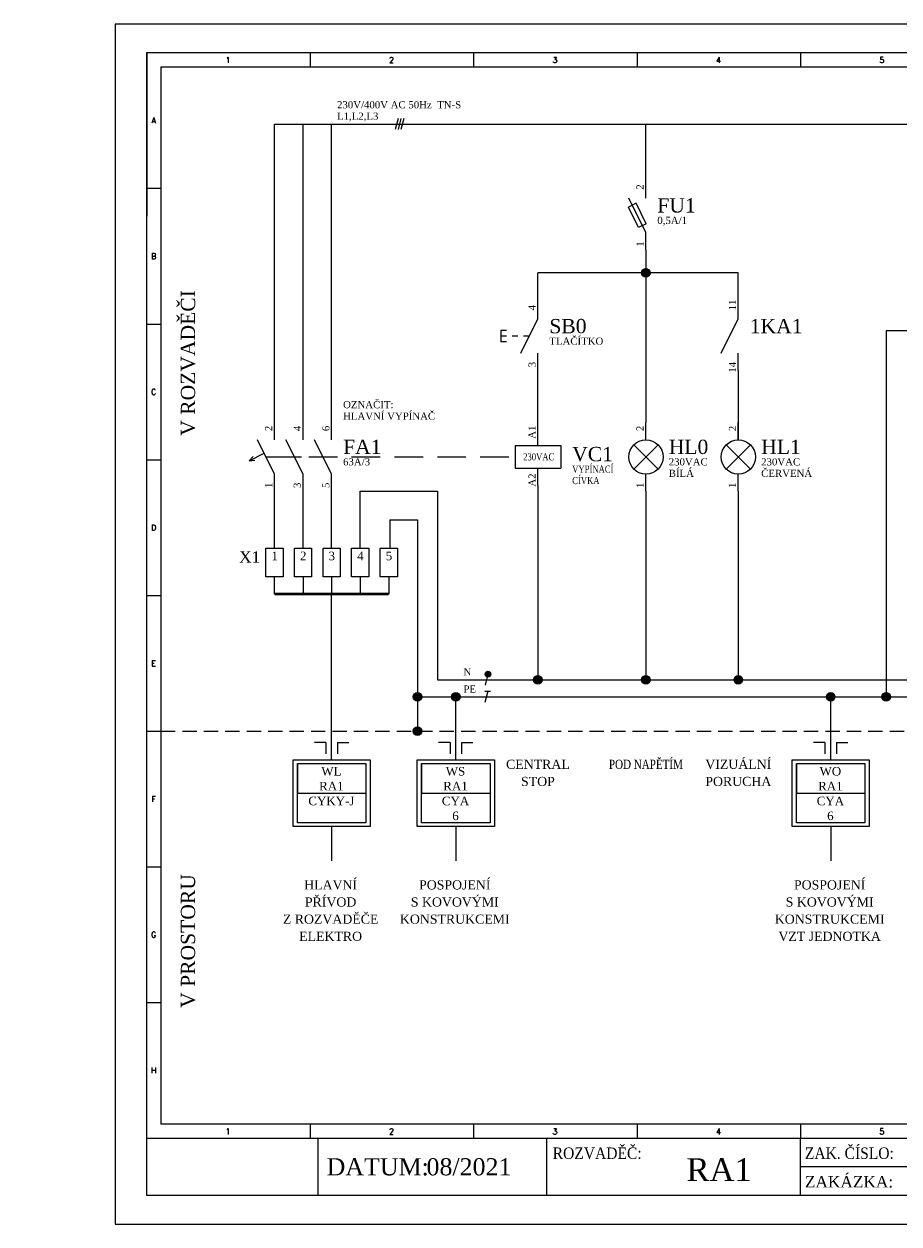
# Model space of a CAD drawing. Extents: x -1940 to 6437, y -1186 to -1165.
# Tile 4 of 10: x -1873 to -1858, y -1186 to -1165. Entities that reach past the tile are written whole.
import ezdxf
from ezdxf.enums import TextEntityAlignment as Align

# ---------------------------------------------------------------- set-up
doc = ezdxf.new("R2010")
doc.units = 0
doc.header["$MEASUREMENT"] = 0
for name, pattern in [('DYN_DIM', [0.031271, 0.008935, -0.022336]), ('ČÁRKOVANÁ', [0.75, 0.5, -0.25]), ('ČÁRKOVANÁ2', [0.375, 0.25, -0.125])]:
    doc.linetypes.add(name, pattern=pattern)
for name, color, linetype in [('Kabeláž (vodiče)', 7, 'CONTINUOUS'), ('Výkres', 4, 'CONTINUOUS'), ('Výzbroj', 1, 'CONTINUOUS')]:
    doc.layers.add(name, color=color, linetype=linetype)
doc.layers.add('Výkres netisk', color=7, linetype='CONTINUOUS', plot=False)
doc.styles.add('Romans', font='romans.shx')
doc.styles.get("Standard").update_dxf_attribs({"font": 'times.ttf'})

msp = doc.modelspace()

# ---------------------------------------------------------------- hatches: boundary and pattern name
at = {"layer": 'Kabeláž (vodiče)'}
for points in [[(-1862.359, -1169.008, 1), (-1862.509, -1169.008, 1)], [(-1865.147, -1176.033, 2.027799), (-1865.21, -1176.082, 0.493145)], [(-1864.248, -1176.13, 1), (-1864.398, -1176.13, 1)], [(-1862.359, -1176.13, 1), (-1862.509, -1176.13, 1)], [(-1860.742, -1176.13, 1), (-1860.892, -1176.13, 1)], [(-1866.357, -1176.43, 1), (-1866.507, -1176.43, 1)], [(-1865.685, -1176.43, 1), (-1865.835, -1176.43, 1)], [(-1859.126, -1176.43, 1), (-1859.276, -1176.43, 1)], [(-1858.157, -1176.43, 1), (-1858.307, -1176.43, 1)], [(-1866.357, -1177.03, 1), (-1866.507, -1177.03, 1)]]:
    msp.add_hatch(color=256, dxfattribs=at).paths.add_polyline_path(points)

# ---------------------------------------------------------------- linework, layer by layer
for p, q in [((-1866.769, -1166.308, 111.309), (-1866.821, -1166.502, 111.309)), ((-1866.719, -1166.308, 111.309), (-1866.771, -1166.502, 111.309)), ((-1866.669, -1166.308, 111.309), (-1866.721, -1166.502, 111.309)), ((-1868.932, -1166.405, 111.309), (-1843.418, -1166.405, 111.309)), ((-1868.932, -1171.63, 98.418), (-1868.932, -1166.405, 111.309)), ((-1868.432, -1171.63, 98.418), (-1868.432, -1166.405, 111.309)), ((-1867.932, -1171.63, 98.418), (-1867.932, -1166.405, 111.309)), ((-1862.434, -1167.405, 111.309), (-1862.434, -1166.405, 111.309)), ((-1862.434, -1168.605, 111.309), (-1862.434, -1169.008, 104.863)), ((-1864.323, -1169.517, 98.418), (-1864.323, -1169.008, 104.863)), ((-1860.817, -1169.008, 104.863), (-1864.323, -1169.008, 104.863)), ((-1862.434, -1169.008, 104.863), (-1862.434, -1171.631, 111.309)), ((-1860.817, -1169.517, 98.418), (-1860.817, -1169.008, 104.863)), ((-1855.579, -1170.024, 111.309), (-1858.232, -1170.024, 111.309)), ((-1858.232, -1170.024, 111.309), (-1858.232, -1176.43, 111.309)), ((-1864.323, -1171.73, 98.418), (-1864.323, -1170.717, 98.418)), ((-1860.817, -1170.717, 98.418), (-1860.817, -1171.931, 111.309)), ((-1868.932, -1173.83, 111.309), (-1868.932, -1172.83, 98.418)), ((-1868.432, -1173.83, 111.309), (-1868.432, -1172.83, 98.418)), ((-1867.932, -1173.83, 111.309), (-1867.932, -1172.83, 98.418)), ((-1867.432, -1173.83, 111.309), (-1867.432, -1172.83, 111.309)), ((-1867.432, -1172.83, 111.309), (-1866.082, -1172.83, 111.309)), ((-1866.082, -1172.83, 111.309), (-1866.082, -1176.13, 111.309)), ((-1864.323, -1172.73, 98.418), (-1864.323, -1176.13, 111.309)), ((-1862.434, -1172.831, 111.309), (-1862.434, -1176.13, 111.309)), ((-1860.817, -1172.831, 111.309), (-1860.817, -1176.13, 111.309)), ((-1866.915, -1173.33, 111.309), (-1866.915, -1173.83, 111.309)), ((-1866.432, -1173.33, 111.309), (-1866.432, -1176.43, 111.309)), ((-1868.932, -1174.63, 111.309), (-1868.932, -1174.33, 111.309)), ((-1868.432, -1174.33, 111.309), (-1868.432, -1174.63, 111.309)), ((-1867.932, -1174.33, 111.309), (-1867.932, -1174.63, 111.309)), ((-1867.432, -1174.33, 111.309), (-1867.432, -1174.63, 111.309)), ((-1866.932, -1174.33, 111.309), (-1866.932, -1174.63, 111.309)), ((-1867.932, -1177.53, 111.309), (-1867.932, -1174.63, 111.309)), ((-1866.082, -1176.13, 111.309), (-1843.418, -1176.13, 111.309)), ((-1865.197, -1176.033, 111.309), (-1865.249, -1176.226, 111.309)), ((-1865.202, -1176.333, 111.309), (-1865.253, -1176.526, 111.309)), ((-1865.252, -1176.333, 111.309), (-1865.152, -1176.333, 111.309)), ((-1866.432, -1176.43, 111.309), (-1843.418, -1176.43, 111.309)), ((-1865.76, -1177.53, 111.309), (-1865.76, -1176.43, 111.309)), ((-1859.201, -1177.53, 111.309), (-1859.201, -1176.43, 111.309)), ((-1868.032, -1177.229, 111.309), (-1868.232, -1177.229, 111.309)), ((-1868.032, -1177.229, 111.309), (-1868.032, -1177.429, 111.309)), ((-1867.832, -1177.229, 111.309), (-1867.832, -1177.429, 111.309)), ((-1867.832, -1177.229, 111.309), (-1867.632, -1177.229, 111.309)), ((-1865.86, -1177.229, 111.309), (-1866.06, -1177.229, 111.309)), ((-1865.86, -1177.229, 111.309), (-1865.86, -1177.429, 111.309)), ((-1865.66, -1177.229, 111.309), (-1865.66, -1177.429, 111.309)), ((-1865.66, -1177.229, 111.309), (-1865.46, -1177.229, 111.309)), ((-1859.301, -1177.229, 111.309), (-1859.501, -1177.229, 111.309)), ((-1859.301, -1177.229, 111.309), (-1859.301, -1177.429, 111.309)), ((-1859.101, -1177.229, 111.309), (-1859.101, -1177.429, 111.309)), ((-1859.101, -1177.229, 111.309), (-1858.901, -1177.229, 111.309)), ((-1868.532, -1177.595, 111.309), (-1868.532, -1178.115, 111.309)), ((-1866.36, -1177.595, 111.309), (-1866.36, -1178.115, 111.309)), ((-1859.801, -1177.595, 111.309), (-1859.801, -1178.115, 111.309)), ((-1868.532, -1178.115, 111.309), (-1867.332, -1178.115, 111.309)), ((-1866.36, -1178.115, 111.309), (-1865.16, -1178.115, 111.309)), ((-1859.801, -1178.115, 111.309), (-1858.601, -1178.115, 111.309)), ((-1867.932, -1178.7, 111.309), (-1867.932, -1179.3, 111.309)), ((-1865.76, -1178.7, 111.309), (-1865.76, -1179.3, 111.309)), ((-1859.201, -1178.7, 111.309), (-1859.201, -1179.3, 111.309))]:
    msp.add_line(p, q, dxfattribs=at)
at = {"layer": 'Kabeláž (vodiče)', "elevation": 111.309}
for points in [[(-1866.915, -1173.33), (-1866.432, -1173.33)], [(-1866.432, -1176.43), (-1866.432, -1177.03)]]:
    msp.add_lwpolyline(points, dxfattribs=at)
msp.add_lwpolyline([(-1866.932, -1174.63, 0.05, 0.05, 0), (-1868.932, -1174.63, 0, 0, 0)], format="xyseb", dxfattribs=at)
for points in [[(-1867.257, -1178.7), (-1868.607, -1178.7), (-1868.607, -1177.53), (-1867.257, -1177.53)], [(-1867.332, -1178.635), (-1868.532, -1178.635), (-1868.532, -1177.595), (-1867.332, -1177.595)], [(-1865.085, -1178.7), (-1866.435, -1178.7), (-1866.435, -1177.53), (-1865.085, -1177.53)], [(-1865.16, -1178.635), (-1866.36, -1178.635), (-1866.36, -1177.595), (-1865.16, -1177.595)], [(-1858.526, -1178.7), (-1859.876, -1178.7), (-1859.876, -1177.53), (-1858.526, -1177.53)], [(-1858.601, -1178.635), (-1859.801, -1178.635), (-1859.801, -1177.595), (-1858.601, -1177.595)]]:
    msp.add_lwpolyline(points, close=True, dxfattribs=at)
at = {"layer": 'Kabeláž (vodiče)'}
for centre, radius in [((-1862.434, -1169.008, 104.863), 0.075), ((-1865.197, -1176.033, 111.309), 0.05), ((-1864.323, -1176.13, 111.309), 0.075), ((-1862.434, -1176.13, 111.309), 0.075), ((-1860.817, -1176.13, 111.309), 0.075), ((-1866.432, -1176.43, 111.309), 0.075), ((-1865.76, -1176.43, 111.309), 0.075), ((-1859.201, -1176.43, 111.309), 0.075), ((-1858.232, -1176.43, 111.309), 0.075), ((-1866.432, -1177.03, 111.309), 0.075)]:
    msp.add_circle(centre, radius, dxfattribs=at)
at = {"layer": 'Výkres'}
for p, q in [((-1871.168, -1165.155, 111.309), (-1868.308, -1165.155, 111.309)), ((-1871.168, -1165.155, 111.309), (-1871.168, -1167.53, 111.309)), ((-1871.168, -1165.155, 111.309), (-1871.168, -1168.015, 111.309)), ((-1871.168, -1165.155, 111.309), (-1871.168, -1165.655, 111.309)), ((-1871.168, -1165.155, 111.309), (-1870.668, -1165.155, 111.309)), ((-1868.308, -1165.155, 111.309), (-1865.448, -1165.155, 111.309)), ((-1868.308, -1165.155, 111.309), (-1868.308, -1165.405, 111.309)), ((-1865.448, -1165.155, 111.309), (-1865.448, -1165.405, 111.309)), ((-1862.588, -1165.155, 111.309), (-1862.588, -1165.405, 111.309)), ((-1859.728, -1165.155, 111.309), (-1859.728, -1165.405, 111.309)), ((-1870.918, -1165.405, 111.309), (-1842.818, -1165.405, 111.309)), ((-1870.918, -1165.405, 111.309), (-1870.918, -1183.905, 111.309)), ((-1871.168, -1167.53, 111.309), (-1870.918, -1167.53, 111.309)), ((-1871.168, -1169.905, 111.309), (-1870.918, -1169.905, 111.309)), ((-1871.168, -1172.28, 111.309), (-1870.918, -1172.28, 111.309)), ((-1871.168, -1174.655, 111.309), (-1870.918, -1174.655, 111.309)), ((-1871.168, -1177.03, 111.309), (-1870.918, -1177.03, 111.309)), ((-1871.168, -1179.405, 111.309), (-1870.918, -1179.405, 111.309)), ((-1871.168, -1184.155, 111.309), (-1871.168, -1180.355, 111.309)), ((-1871.168, -1184.155, 111.309), (-1871.168, -1180.355, 111.309)), ((-1871.168, -1181.78, 111.309), (-1870.918, -1181.78, 111.309)), ((-1842.818, -1183.905, 111.309), (-1870.918, -1183.905, 111.309)), ((-1868.308, -1183.905, 111.309), (-1868.308, -1184.155, 111.309)), ((-1865.448, -1183.905, 111.309), (-1865.448, -1184.155, 111.309)), ((-1862.588, -1183.905, 111.309), (-1862.588, -1184.155, 111.309)), ((-1859.728, -1183.905, 111.309), (-1859.728, -1184.155, 111.309)), ((-1871.168, -1184.155, 111.309), (-1842.568, -1184.155, 111.309)), ((-1871.168, -1184.155, 111.309), (-1867.593, -1184.155, 111.309)), ((-1868.168, -1185.155, 111.309), (-1868.168, -1184.155, 111.309)), ((-1864.168, -1185.155, 111.309), (-1864.168, -1184.155, 111.309)), ((-1859.728, -1185.155, 111.309), (-1859.728, -1184.155, 111.309)), ((-1847.568, -1184.655, 111.309), (-1859.728, -1184.655, 111.309))]:
    msp.add_line(p, q, dxfattribs=at)
at = {"layer": 'Výkres', "color": 6, "linetype": 'ČÁRKOVANÁ2'}
msp.add_line((-1870.918, -1177.03, 111.309), (-1842.818, -1177.03, 111.309), dxfattribs=at)
at = {"layer": 'Výkres', "elevation": 111.309}
msp.add_lwpolyline([(-1842.568, -1185.155), (-1871.168, -1185.155), (-1871.168, -1165.155), (-1842.568, -1165.155), (-1842.568, -1185.155)], close=True, dxfattribs=at)
at = {"layer": 'Výkres netisk', "color": 7, "elevation": 111.309}
msp.add_lwpolyline([(-1871.718, -1185.655), (-1842.018, -1185.655), (-1842.018, -1164.655), (-1871.718, -1164.655)], close=True, dxfattribs=at)
at = {"layer": 'Výzbroj'}
for p, q in [((-1862.434, -1167.705, 111.309), (-1862.434, -1167.405, 111.309)), ((-1862.607, -1167.792, 111.309), (-1862.741, -1167.86, 111.309)), ((-1862.434, -1168.305, 111.309), (-1862.734, -1167.705, 111.309)), ((-1862.428, -1168.15, 111.309), (-1862.607, -1167.792, 111.309)), ((-1862.562, -1168.217, 111.309), (-1862.741, -1167.86, 111.309)), ((-1862.428, -1168.15, 111.309), (-1862.562, -1168.217, 111.309)), ((-1862.434, -1168.605, 111.309), (-1862.434, -1168.305, 111.309)), ((-1864.323, -1169.817, 98.418), (-1864.323, -1169.517, 98.418)), ((-1860.817, -1169.817, 98.418), (-1860.817, -1169.517, 98.418)), ((-1864.623, -1170.417, 98.418), (-1864.323, -1169.817, 98.418)), ((-1861.117, -1170.417, 98.418), (-1860.817, -1169.817, 98.418)), ((-1864.973, -1170.017, 98.418), (-1864.973, -1170.217, 98.418)), ((-1864.873, -1170.017, 98.418), (-1864.973, -1170.017, 98.418)), ((-1864.873, -1170.217, 98.418), (-1864.973, -1170.217, 98.418)), ((-1864.323, -1170.717, 98.418), (-1864.323, -1170.417, 98.418)), ((-1860.817, -1170.717, 98.418), (-1860.817, -1170.417, 98.418)), ((-1868.932, -1171.93, 98.418), (-1868.932, -1171.63, 98.418)), ((-1868.432, -1171.93, 98.418), (-1868.432, -1171.63, 98.418)), ((-1867.932, -1171.93, 98.418), (-1867.932, -1171.63, 98.418)), ((-1864.323, -1172.03, 98.418), (-1864.323, -1171.73, 98.418)), ((-1860.817, -1171.931, 111.309), (-1860.817, -1171.631, 111.309)), ((-1868.932, -1172.53, 98.418), (-1869.232, -1171.93, 98.418)), ((-1868.432, -1172.53, 98.418), (-1868.732, -1171.93, 98.418)), ((-1867.932, -1172.53, 98.418), (-1868.232, -1171.93, 98.418)), ((-1869.378, -1172.3, 98.418), (-1869.113, -1172.167, 98.418)), ((-1869.378, -1172.3, 98.418), (-1869.113, -1172.167, 98.418)), ((-1864.723, -1172.03, 98.418), (-1864.723, -1172.43, 98.418)), ((-1864.723, -1172.03, 98.418), (-1863.923, -1172.03, 98.418)), ((-1863.923, -1172.03, 98.418), (-1863.923, -1172.43, 98.418)), ((-1861.029, -1172.019, 111.309), (-1860.604, -1172.443, 111.309)), ((-1860.604, -1172.019, 111.309), (-1861.029, -1172.443, 111.309)), ((-1864.723, -1172.43, 98.418), (-1863.923, -1172.43, 98.418)), ((-1864.323, -1172.73, 98.418), (-1864.323, -1172.43, 98.418)), ((-1868.932, -1172.83, 98.418), (-1868.932, -1172.53, 98.418)), ((-1868.432, -1172.83, 98.418), (-1868.432, -1172.53, 98.418)), ((-1867.932, -1172.83, 98.418), (-1867.932, -1172.53, 98.418)), ((-1860.817, -1172.831, 111.309), (-1860.817, -1172.531, 111.309))]:
    msp.add_line(p, q, dxfattribs=at)
at = {"layer": 'Výzbroj', "linetype": 'DYN_DIM'}
msp.add_line((-1864.473, -1170.117, 98.418), (-1864.973, -1170.117, 98.418), dxfattribs=at)
at = {"layer": 'Výzbroj', "color": 7}
for p, q in [((-1862.434, -1171.931, 111.309), (-1862.434, -1171.631, 111.309)), ((-1862.647, -1172.019, 111.309), (-1862.222, -1172.443, 111.309)), ((-1862.222, -1172.019, 111.309), (-1862.647, -1172.443, 111.309)), ((-1862.434, -1172.831, 111.309), (-1862.434, -1172.531, 111.309))]:
    msp.add_line(p, q, dxfattribs=at)
at = {"layer": 'Výzbroj', "linetype": 'ČÁRKOVANÁ'}
for p, q in [((-1869.378, -1172.3, 98.418), (-1869.307, -1172.225, 98.418)), ((-1869.378, -1172.3, 98.418), (-1869.276, -1172.288, 98.418)), ((-1869.082, -1172.23, 98.418), (-1864.723, -1172.23, 98.418))]:
    msp.add_line(p, q, dxfattribs=at)
at = {"layer": 'Výzbroj', "linetype": 'ČÁRKOVANÁ2'}
msp.add_line((-1869.082, -1172.23, 98.418), (-1868.082, -1172.23, 98.418), dxfattribs=at)
at = {"layer": 'Výzbroj', "elevation": 111.309}
for points in [[(-1868.782, -1174.33), (-1869.082, -1174.33), (-1869.082, -1173.83), (-1868.782, -1173.83)], [(-1868.282, -1174.33), (-1868.582, -1174.33), (-1868.582, -1173.83), (-1868.282, -1173.83)], [(-1867.782, -1174.33), (-1868.082, -1174.33), (-1868.082, -1173.83), (-1867.782, -1173.83)], [(-1867.282, -1174.33), (-1867.582, -1174.33), (-1867.582, -1173.83), (-1867.282, -1173.83)], [(-1866.782, -1174.33), (-1867.082, -1174.33), (-1867.082, -1173.83), (-1866.782, -1173.83)]]:
    msp.add_lwpolyline(points, close=True, dxfattribs=at)
at = {"layer": 'Výzbroj', "color": 7}
msp.add_circle((-1862.434, -1172.231, 111.309), 0.3, dxfattribs=at)
at = {"layer": 'Výzbroj'}
msp.add_circle((-1860.817, -1172.231, 111.309), 0.3, dxfattribs=at)

# ---------------------------------------------------------------- texts
at = {"layer": 'Kabeláž (vodiče)', "color": 8, "ltscale": 0.3}
for s, p in [('230V/400V AC 50Hz  TN-S', (-1867.838, -1166.13, 110.217)), ('L1,L2,L3', (-1867.838, -1166.33, 110.217)), ('N', (-1865.626, -1176.055, 110.217)), ('PE', (-1865.626, -1176.355, 110.217))]:
    msp.add_text(s, height=0.125, dxfattribs=at).set_placement(p)
at = {"layer": 'Kabeláž (vodiče)'}
for s, p in [(' V ROZVADĚČI', (-1870.321, -1170.634, 111.309)), (' V PROSTORU', (-1870.321, -1180.75, 111.309))]:
    msp.add_text(s, height=0.25, rotation=90, dxfattribs=at).set_placement(p, align=Align.CENTER)
at = {"layer": 'Kabeláž (vodiče)', "color": 7, "ltscale": 0.4}
for s, p in [('WL', (-1867.937, -1177.807, 111.609)), ('WS', (-1865.765, -1177.807, 111.609)), ('WO', (-1859.206, -1177.807, 111.609)), ('RA1', (-1867.937, -1178.067, 111.609)), ('RA1', (-1865.765, -1178.067, 111.609)), ('RA1', (-1859.206, -1178.067, 111.609)), ('CYKY-J', (-1867.937, -1178.327, 111.609)), ('CYA', (-1865.765, -1178.327, 111.609)), ('CYA', (-1859.206, -1178.327, 111.609)), ('6', (-1865.765, -1178.587, 111.609)), ('6', (-1859.206, -1178.587, 111.609))]:
    msp.add_text(s, height=0.15, dxfattribs=at).set_placement(p, align=Align.CENTER)
at = {"layer": 'Výkres', "style": 'Romans'}
for s, p in [('1', (-1869.745, -1165.336, 111.309)), ('2', (-1866.885, -1165.336, 111.309)), ('3', (-1864.025, -1165.336, 111.309)), ('4', (-1861.165, -1165.336, 111.309)), ('5', (-1858.305, -1165.336, 111.309)), ('A', (-1871.046, -1166.393, 111.309)), ('B', (-1871.046, -1168.768, 111.309)), ('C', (-1871.046, -1171.143, 111.309)), ('D', (-1871.046, -1173.518, 111.309)), ('E', (-1871.046, -1175.893, 111.309)), ('F', (-1871.046, -1178.268, 111.309)), ('G', (-1871.046, -1180.643, 111.309)), ('H', (-1871.046, -1183.018, 111.309)), ('1', (-1869.745, -1184.086, 111.309)), ('2', (-1866.885, -1184.086, 111.309)), ('3', (-1864.025, -1184.086, 111.309)), ('4', (-1861.165, -1184.086, 111.309)), ('5', (-1858.305, -1184.086, 111.309))]:
    msp.add_text(s, height=0.1, dxfattribs=at).set_placement(p, align=Align.CENTER)
at = {"layer": 'Výkres', "width": 0.9}
for s, p in [('ROZVADĚČ:', (-1864.064, -1184.516, 111.309)), ('ZAK. ČÍSLO:', (-1859.652, -1184.516, 111.309))]:
    msp.add_text(s, height=0.2, dxfattribs=at).set_placement(p)
at = {"layer": 'Výkres'}
for s, height, p in [('DATUM:', 0.3, (-1868.02, -1184.804, 111.309)), ('08/2021', 0.3, (-1866.272, -1184.804, 111.309)), ('ZAKÁZKA:', 0.2, (-1859.652, -1185.016, 111.309))]:
    msp.add_text(s, height=height, dxfattribs=at).set_placement(p)
msp.add_text('RA1', height=0.4, dxfattribs=at).set_placement((-1861.153, -1184.904, 111.309), align=Align.CENTER)
at = {"layer": 'Výzbroj', "color": 8, "ltscale": 0.3}
for s, p in [('2', (-1862.474, -1167.555, 110.217)), ('11', (-1860.857, -1169.667, 97.326)), ('4', (-1864.363, -1169.667, 97.326)), ('2', (-1868.972, -1171.78, 97.326)), ('4', (-1868.472, -1171.78, 97.326)), ('6', (-1867.972, -1171.78, 97.326)), ('A1', (-1864.363, -1171.914, 97.326)), ('2', (-1862.474, -1171.78, 110.217)), ('2', (-1860.857, -1171.78, 110.217))]:
    msp.add_text(s, height=0.125, rotation=90, dxfattribs=at).set_placement(p)
at = {"layer": 'Výzbroj', "color": 7, "ltscale": 0.3}
for s, height, p in [('FU1', 0.25, (-1862.234, -1167.954, 110.217)), ('0,5A/1', 0.125, (-1862.234, -1168.154, 110.217)), ('SB0', 0.25, (-1864.123, -1170.067, 97.326)), ('1KA1', 0.25, (-1860.617, -1170.067, 97.326)), ('TLAČÍTKO', 0.125, (-1864.123, -1170.267, 97.326)), ('FA1', 0.25, (-1867.732, -1172.179, 97.326)), ('HL0', 0.25, (-1862.034, -1172.18, 110.217)), ('HL1', 0.25, (-1860.417, -1172.18, 110.217)), ('VC1', 0.25, (-1863.723, -1172.306, 97.326)), ('63A/3', 0.125, (-1867.732, -1172.379, 97.326)), ('230VAC', 0.125, (-1862.034, -1172.38, 110.217)), ('BÍLÁ', 0.125, (-1862.034, -1172.58, 110.217)), ('230VAC', 0.125, (-1860.417, -1172.38, 110.217)), ('ČERVENÁ', 0.125, (-1860.417, -1172.58, 110.217))]:
    msp.add_text(s, height=height, dxfattribs=at).set_placement(p)
at = {"layer": 'Výzbroj', "color": 8, "ltscale": 0.3}
for s, p in [('1', (-1862.474, -1168.456, 110.217)), ('3', (-1864.363, -1170.568, 97.326)), ('14', (-1860.857, -1170.568, 97.326)), ('A2', (-1864.363, -1172.52, 97.326)), ('1', (-1868.972, -1172.681, 97.326)), ('3', (-1868.472, -1172.681, 97.326)), ('5', (-1867.972, -1172.681, 97.326)), ('1', (-1862.474, -1172.682, 110.217)), ('1', (-1860.857, -1172.682, 110.217))]:
    msp.add_text(s, height=0.125, rotation=90, dxfattribs=at).set_placement(p, align=Align.RIGHT)
for s, p in [('OZNAČIT:', (-1867.732, -1171.379, 97.326)), ('HLAVNÍ VYPÍNAČ', (-1867.732, -1171.579, 97.326))]:
    msp.add_text(s, height=0.125, dxfattribs=at).set_placement(p)
at = {"layer": 'Výzbroj', "color": 8, "ltscale": 0.3, "width": 0.8}
msp.add_text('230VAC', height=0.125, dxfattribs=at).set_placement((-1864.309, -1172.292, 97.326), align=Align.CENTER)
at = {"layer": 'Výzbroj', "color": 7, "ltscale": 0.3, "width": 0.8}
for s, p in [('VYPÍNACÍ', (-1863.723, -1172.507, 97.326)), ('CÍVKA', (-1863.723, -1172.707, 97.326))]:
    msp.add_text(s, height=0.125, dxfattribs=at).set_placement(p)
at = {"layer": 'Výzbroj', "color": 7, "ltscale": 0.3}
msp.add_text('X1', height=0.2, dxfattribs=at).set_placement((-1869.182, -1174.082, 113.247), align=Align.RIGHT)
for s, height, p in [('1', 0.15, (-1868.929, -1174.039, 128.81)), ('2', 0.15, (-1868.429, -1174.039, 128.81)), ('3', 0.15, (-1867.929, -1174.039, 128.81)), ('4', 0.15, (-1867.429, -1174.039, 128.81)), ('5', 0.15, (-1866.929, -1174.039, 128.81)), ('CENTRAL', 0.16, (-1864.323, -1177.69, 110.217)), ('VIZUÁLNÍ', 0.16, (-1860.817, -1177.69, 110.217)), ('STOP', 0.16, (-1864.323, -1177.99, 110.217)), ('PORUCHA', 0.16, (-1860.817, -1177.99, 110.217)), ('HLAVNÍ', 0.16, (-1867.95, -1179.8, 110.217)), ('POSPOJENÍ', 0.16, (-1865.778, -1179.8, 110.217)), ('POSPOJENÍ', 0.16, (-1859.219, -1179.8, 110.217)), ('PŘÍVOD', 0.16, (-1867.95, -1180.1, 110.217)), ('S KOVOVÝMI', 0.16, (-1865.778, -1180.1, 110.217)), ('S KOVOVÝMI', 0.16, (-1859.219, -1180.1, 110.217)), ('Z ROZVADĚČE', 0.16, (-1867.95, -1180.4, 110.217)), ('KONSTRUKCEMI', 0.16, (-1865.778, -1180.4, 110.217)), ('KONSTRUKCEMI', 0.16, (-1859.219, -1180.4, 110.217)), ('ELEKTRO', 0.16, (-1867.95, -1180.7, 110.217)), ('VZT JEDNOTKA', 0.16, (-1859.219, -1180.7, 110.217))]:
    msp.add_text(s, height=height, dxfattribs=at).set_placement(p, align=Align.CENTER)
at = {"layer": 'Výzbroj', "color": 7, "ltscale": 0.3, "width": 0.8}
msp.add_text('POD NAPĚTÍM', height=0.16, dxfattribs=at).set_placement((-1862.434, -1177.69, 110.217), align=Align.CENTER)

doc.saveas('drawing.dxf')
